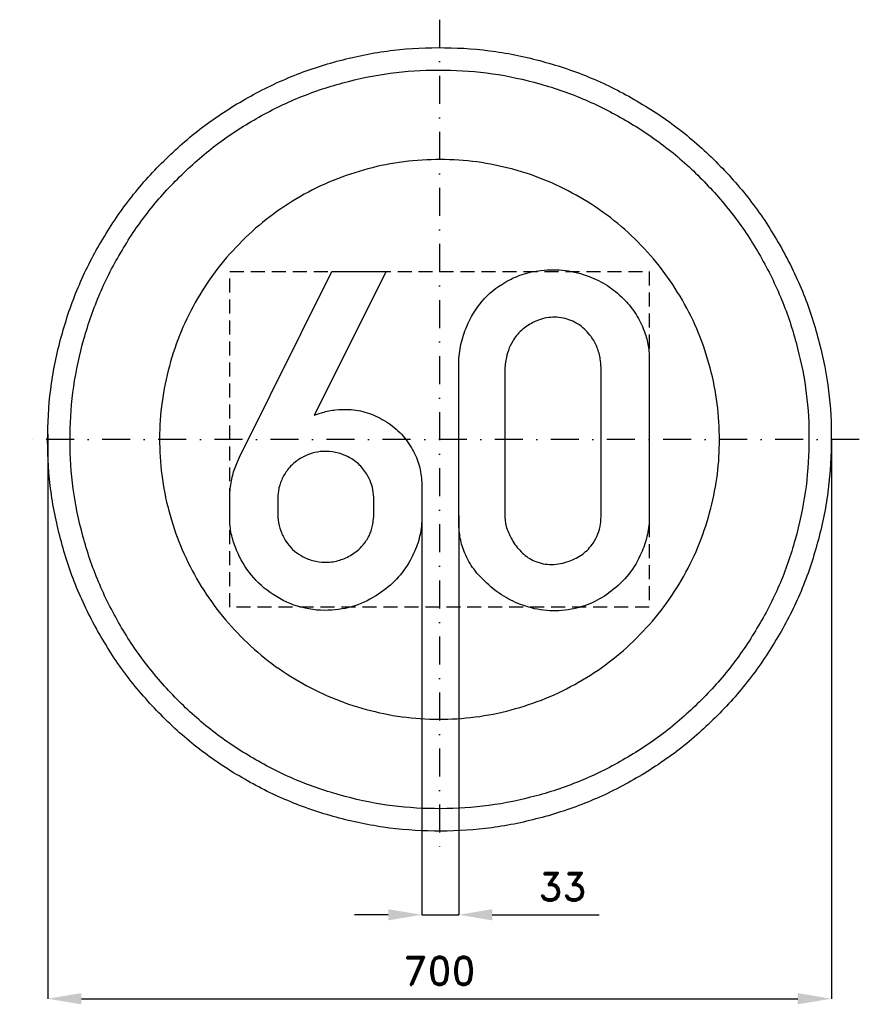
# Model space of a CAD drawing. Header units: millimetres. Extents: x -375 to 375, y -505 to 375.
import ezdxf

# ---------------------------------------------------------------- set-up
doc = ezdxf.new("R2010")
doc.units = ezdxf.units.MM
doc.header["$LTSCALE"] = 5
doc.linetypes.add('ČERCHOVANÁX2', pattern=[2, 1, -0.5, 0, -0.5])
doc.linetypes.add('ČÁRKOVANÁX2', pattern=[1.5, 1, -0.5])
doc.layers.add('Kóty', color=2, linetype='Continuous')
doc.layers.add('Značka', color=7, linetype='Continuous')
doc.styles.get("Standard").update_dxf_attribs({"font": 'romand.shx', "height": 25})
doc.dimstyles.get("Standard").update_dxf_attribs({"dimtxt": 25, "dimasz": 30, "dimexe": 0.18, "dimexo": 0.0625, "dimgap": 12.5, "dimtad": 1, "dimdec": 0, "dimzin": 0, "dimdsep": 46, "dimtxsty": 'Standard', "dimcen": 0.09, "dimadec": 0, "dimazin": 0, "dimtfac": 1, "dimtdec": 0, "dimtofl": 0, "dimtmove": 0, "dimatfit": 3, "dimfxl": 1, "dimtolj": 1, "dimtzin": 0, "dimarcsym": 0})

# ---------------------------------------------------------------- blocks, each defined once
blk = doc.blocks.new('*D2')
at = {"layer": 'Defpoints', "color": 0, "transparency": 16777216}
for p in [(-349.92, 4.7), (350.05, 0.12), (350.05, -499.82)]:
    blk.add_point(p, dxfattribs=at)
at = {"layer": 'Kóty', "color": 0, "lineweight": -2, "transparency": 16777216}
for p, q in [((-349.92, 4.64), (-349.92, -500)), ((350.05, 0.06), (350.05, -500)), ((-319.92, -499.82), (320.05, -499.82))]:
    blk.add_line(p, q, dxfattribs=at)
at = {"layer": 'Kóty', "color": 0, "transparency": 16777216}
for points in [[(-319.92, -494.82), (-319.92, -504.82), (-349.92, -499.82)], [(320.05, -494.82), (320.05, -504.82), (350.05, -499.82)]]:
    blk.add_solid(points, dxfattribs=at)
at = {"layer": 'Kóty', "color": 0, "transparency": 16777216, "insert": (0.06, -474.82), "char_height": 25, "attachment_point": 5}
blk.add_mtext('\\A1;700', dxfattribs=at)
blk = doc.blocks.new('*D3')
at = {"layer": 'Defpoints', "color": 0, "transparency": 16777216}
for p in [(-15.8, -68.97), (17.17, -68.05), (17.17, -424.82)]:
    blk.add_point(p, dxfattribs=at)
at = {"layer": 'Kóty', "color": 0, "lineweight": -2, "transparency": 16777216}
for p, q in [((-15.8, -69.03), (-15.8, -425)), ((17.17, -68.11), (17.17, -425)), ((-45.8, -424.82), (-75.8, -424.82)), ((47.17, -424.82), (142.64, -424.82))]:
    blk.add_line(p, q, dxfattribs=at)
at = {"layer": 'Kóty', "color": 0, "transparency": 16777216}
for points in [[(-45.8, -419.82), (-45.8, -429.82), (-15.8, -424.82)], [(47.17, -419.82), (47.17, -429.82), (17.17, -424.82)]]:
    blk.add_solid(points, dxfattribs=at)
at = {"layer": 'Kóty', "color": 0, "transparency": 16777216, "insert": (109.91, -399.82), "char_height": 25, "attachment_point": 5}
blk.add_mtext('\\A1;33', dxfattribs=at)

msp = doc.modelspace()

# ---------------------------------------------------------------- linework, layer by layer
at = {"layer": 'Kóty'}
msp.add_lwpolyline([(-15.8, -424.82), (17.17, -424.82)], dxfattribs=at)
at = {"layer": 'Značka', "color": 6, "linetype": 'ČERCHOVANÁX2', "lineweight": 25, "ltscale": 5}
for p, q in [((0, 375), (0, -375)), ((375, 0), (-375, 0))]:
    msp.add_line(p, q, dxfattribs=at)
at = {"layer": 'Značka', "color": 5}
for points in [[(350, 0, -0.001625), (349.99, -2.29), (349.97, -4.58, -0.032168), (346.49, -50.21, -0.035721), (336.86, -95, -0.036668), (321.83, -138.26, -0.034758), (300.79, -178.95, -0.034053), (274.96, -216.77, -0.034445), (244.23, -250.71, -0.03455), (209.51, -280.56, -0.03444), (171.02, -305.37, -0.034409), (129.75, -325.22, -0.034438), (86.15, -339.23, -0.034425), (41.16, -347.72, -0.034424), (-4.58, -349.97, -0.034419), (-50.24, -346.53, -0.034407), (-95, -336.86, -0.034408), (-138.22, -321.72, -0.034422), (-178.95, -300.79, -0.034412), (-216.78, -274.98, -0.034416), (-250.71, -244.23, -0.03441), (-280.56, -209.5, -0.03441), (-305.37, -171.02, -0.034415), (-325.22, -129.75, -0.034415), (-339.23, -86.15, -0.034419), (-347.72, -41.16, -0.034415), (-349.97, 4.58, -0.034418), (-346.53, 50.24, -0.034417), (-336.86, 95, -0.034422), (-321.72, 138.22, -0.034426), (-300.79, 178.95, -0.03442), (-274.98, 216.78, -0.034413), (-244.23, 250.71, -0.034403), (-209.5, 280.56, -0.034421), (-171.02, 305.37, -0.034408), (-129.75, 325.22, -0.034417), (-86.15, 339.23, -0.034422), (-41.16, 347.72, -0.034424), (4.58, 349.97, -0.034419), (50.24, 346.53, -0.034406), (95, 336.86, -0.034428), (138.22, 321.71, -0.034446), (178.95, 300.79, -0.03443), (216.77, 274.98, -0.034407), (250.71, 244.23, -0.034396), (280.57, 209.5, -0.034484), (305.37, 171.02, -0.034412), (325.2, 129.76, -0.034079), (339.23, 86.15, -0.032792), (347.51, 43.38, -0.034265), (350, 0)], [(-47.67, 149.91), (-112.05, 21.69), (-108.34, 22.9), (-104.61, 24.03, -0.039147), (-92.93, 26.36, -0.0459), (-81.02, 26.69, -0.066126), (-64.59, 23.76, -0.062029), (-49.36, 16.75, -0.064428), (-35.57, 6.16, -0.067414), (-25.02, -7.62, -0.060655), (-18.7, -21.62, -0.062976), (-15.98, -36.62), (-15.88, -38.3), (-15.8, -39.97), (-15.8, -68.97), (-15.83, -71.09, -0.005739), (-15.89, -73.22, -0.057617), (-18.58, -90.05, -0.056128), (-25.02, -105.94, -0.065559), (-36.57, -122.96, -0.061102), (-52.05, -136.59, -0.069392), (-72.91, -147.73, -0.074511), (-96.05, -152.53, -0.086576), (-123.46, -150.08, -0.085305), (-148.55, -138.59, -0.080134), (-168.02, -121.29, -0.07615), (-181.27, -98.87, -0.044539), (-185.62, -85.96, -0.054954), (-187.33, -72.59), (-187.36, -70.77, -0.00187), (-187.36, -68.94), (-187.36, -48.87), (-187.21, -47.25), (-187.05, -45.62, -0.015211), (-186.15, -38.83, -0.023904), (-184.73, -32.12, -0.024164), (-182.88, -25.99), (-180.48, -20.03), (-179.56, -17.98), (-178.61, -15.94), (-96.11, 149.91), (-47.67, 149.91)], [(17.2, 63.13), (17.18, 65.81, -0.005814), (17.2, 68.5, -0.049056), (19.17, 84.9, -0.049992), (24.36, 100.75, -0.079573), (38.14, 123.39, -0.089114), (58.39, 140.16, -0.05985), (73.89, 147.33, -0.052068), (90.64, 150.91, -0.062048), (112.49, 150.93, -0.064535), (133.61, 145.53, -0.055497), (149.94, 137.36, -0.055491), (164.08, 125.81, -0.051088), (174.46, 113.33, -0.054858), (181.98, 98.97, -0.045245), (185.82, 86.64, -0.045995), (187.36, 73.88, -0.012228), (187.43, 69.41, -0.004148), (187.36, 64.94), (187.36, -65.81), (187.38, -68.5, -0.006722), (187.36, -71.19, -0.051812), (185.34, -86.74, -0.049673), (180.2, -101.66, -0.066782), (169.03, -120.43, -0.06587), (153.33, -135.66, -0.061104), (136.42, -145.97, -0.064137), (117.52, -151.78, -0.069704), (95.76, -152.94, -0.067493), (74.52, -148.22, -0.05683), (57.38, -140.11, -0.049583), (42.27, -128.5, -0.048065), (30.84, -116.12, -0.065848), (22.58, -101.66, -0.054774), (18.6, -88.5, -0.042348), (17.2, -74.78, -0.009335), (17.15, -70.29, -0.003056), (17.2, -65.81), (17.2, 63.13)], [(58.39, 63.13), (58.39, -65.81, 0.003528), (58.37, -67.61, 0.00952), (58.39, -69.41, 0.073845), (60.49, -80.51, 0.059513), (65.55, -90.91, 0.070766), (74.05, -101.59, 0.094595), (85.27, -108.81, 0.108469), (100.27, -111.78, 0.087599), (115.7, -108.81, 0.078166), (127.9, -102.47, 0.088143), (137.2, -92.69, 0.061818), (141.57, -84.51, 0.061164), (143.83, -75.56, 0.025137), (144.26, -70.7, 0.008501), (144.36, -65.81), (144.36, 63.13), (144.08, 67.37, 0.016501), (143.61, 71.59, 0.058277), (140.78, 82.15, 0.064715), (135.42, 91.78, 0.088126), (125.24, 102.02, 0.097895), (112.14, 107.91, 0.099832), (97.55, 108.82, 0.088286), (83.48, 104.34, 0.074176), (73.14, 97.31, 0.07568), (65.39, 87.66, 0.052645), (61.53, 79.54, 0.046062), (59.33, 70.84), (58.79, 66.99), (58.39, 63.13)], [(-144.55, -51.25), (-144.55, -69.16), (-144.37, -70.5), (-144.17, -71.84, 0.046164), (-141.72, -81.88, 0.065862), (-137.14, -91.09, 0.065643), (-131.18, -98.32, 0.05898), (-123.58, -103.91, 0.067307), (-113.33, -108.32, 0.069332), (-102.3, -109.81, 0.072111), (-90.54, -108.37, 0.068723), (-79.64, -103.75), (-73.55, -99.58, 0.047767), (-68.33, -94.37, 0.063416), (-62.96, -86.14, 0.065702), (-59.86, -76.84, 0.021288), (-59.19, -72.92), (-58.73, -68.97), (-58.73, -51.56), (-58.93, -49.44), (-59.17, -47.31, 0.051312), (-61.21, -38.91, 0.055595), (-64.98, -31.09, 0.075068), (-72.41, -21.99, 0.072362), (-82.14, -15.41), (-88.66, -12.69), (-95.52, -11.16), (-98.52, -10.83), (-101.55, -10.72, 0.057494), (-111.4, -11.81, 0.060804), (-120.77, -15.19, 0.069301), (-130, -21.16, 0.070566), (-137.23, -29.44, 0.064077), (-141.92, -38.5, 0.060699), (-144.23, -48.37), (-144.4, -49.81), (-144.55, -51.25)]]:
    msp.add_lwpolyline(points, format="xyb", dxfattribs=at)
at = {"layer": 'Značka', "color": 1}
for points in [[(330, 0, -0.001639), (329.99, -2.16), (329.97, -4.32, -0.032167), (326.69, -47.34, -0.035725), (317.61, -89.58, -0.036665), (303.44, -130.36, -0.034751), (283.6, -168.73, -0.034042), (259.25, -204.39, -0.034442), (230.27, -236.38, -0.034571), (197.54, -264.53, -0.03443), (161.24, -287.92, -0.034374), (122.33, -306.64, -0.034411), (81.23, -319.85, -0.034418), (38.8, -327.85, -0.034426), (-4.32, -329.97, -0.03444), (-47.37, -326.73, -0.034411), (-89.58, -317.61, -0.034427), (-130.32, -303.33, -0.034405), (-168.73, -283.6, -0.034412), (-204.39, -259.27, -0.034408), (-236.38, -230.27, -0.034409), (-264.53, -197.53, -0.034412), (-287.92, -161.25, -0.034422), (-306.64, -122.34, -0.034411), (-319.85, -81.23, -0.034422), (-327.85, -38.8, -0.034418), (-329.97, 4.32, -0.034417), (-326.73, 47.37, -0.034418), (-317.61, 89.58, -0.03442), (-303.33, 130.32, -0.034415), (-283.6, 168.73, -0.034423), (-259.27, 204.39, -0.034424), (-230.27, 236.38, -0.034421), (-197.53, 264.53, -0.034409), (-161.25, 287.92, -0.034412), (-122.34, 306.64, -0.034389), (-81.23, 319.85, -0.034393), (-38.8, 327.85, -0.034404), (4.32, 329.97, -0.03444), (47.37, 326.73, -0.03441), (89.57, 317.61, -0.034384), (130.32, 303.33, -0.03441), (168.73, 283.6, -0.034394), (204.39, 259.27, -0.034399), (236.38, 230.27, -0.034424), (264.53, 197.53, -0.034483), (287.92, 161.25, -0.034408), (306.62, 122.35, -0.034074), (319.85, 81.23, -0.03279), (327.65, 40.91, -0.034264), (330, 0)], [(250, 0), (249.99, 1.64), (249.98, 3.27, 0.032168), (247.49, 35.86, 0.035728), (240.61, 67.86, 0.036668), (229.88, 98.76, 0.034741), (214.85, 127.82, 0.034042), (196.4, 154.84, 0.034443), (174.45, 179.08, 0.034576), (149.65, 200.4, 0.034421), (122.15, 218.12, 0.03439), (92.68, 232.3, 0.034462), (61.54, 242.31, 0.034437), (29.4, 248.37, 0.034411), (-3.27, 249.98, 0.03444), (-35.89, 247.52, 0.034403), (-67.86, 240.61, 0.034424), (-98.73, 229.8, 0.034444), (-127.82, 214.85, 0.034412), (-154.84, 196.41, 0.034406), (-179.08, 174.45, 0.034418), (-200.4, 149.65, 0.034424), (-218.12, 122.16, 0.034423), (-232.3, 92.68, 0.034408), (-242.31, 61.54, 0.034415), (-248.37, 29.4, 0.034416), (-249.98, -3.27, 0.034419), (-247.52, -35.89, 0.03441), (-240.61, -67.86, 0.034422), (-229.8, -98.73, 0.034408), (-214.85, -127.82, 0.034422), (-196.41, -154.84, 0.034445), (-174.45, -179.08, 0.034454), (-149.65, -200.4, 0.034443), (-122.16, -218.12, 0.034435), (-92.68, -232.3, 0.034433), (-61.54, -242.31, 0.034434), (-29.4, -248.37, 0.034411), (3.27, -249.98, 0.03444), (35.89, -247.52, 0.034402), (67.86, -240.61, 0.034424), (98.73, -229.8, 0.034396), (127.82, -214.85, 0.034388), (154.84, -196.42, 0.034402), (179.08, -174.45, 0.034419), (200.4, -149.64, 0.034468), (218.12, -122.16, 0.034418), (232.29, -92.69, 0.034087), (242.31, -61.54, 0.032786), (248.22, -30.99, 0.03426), (250, 0)]]:
    msp.add_lwpolyline(points, format="xyb", dxfattribs=at)
at = {"layer": 'Značka', "color": 6, "linetype": 'ČÁRKOVANÁX2', "ltscale": 2.5}
msp.add_lwpolyline([(-187.36, -150), (-187.36, 150), (187.36, 150), (187.36, -150), (-187.36, -150)], dxfattribs=at)

# ---------------------------------------------------------------- dimensions: what is measured, and where the dimension line sits
at = {"layer": 'Kóty'}
for base, p1, p2, picture, middle in [((350.05, -499.82), (-349.92, 4.7), (350.05, 0.12), '*D2', (0.06, -474.82)), ((17.17, -424.82), (-15.8, -68.97), (17.17, -68.05), '*D3', (109.91, -399.82))]:
    dim = msp.add_linear_dim(base=base, p1=p1, p2=p2, dimstyle='Standard', dxfattribs=at)
    dim.commit()
    dim.dimension.update_dxf_attribs({"geometry": picture, "text_midpoint": middle})

doc.saveas('drawing.dxf')
